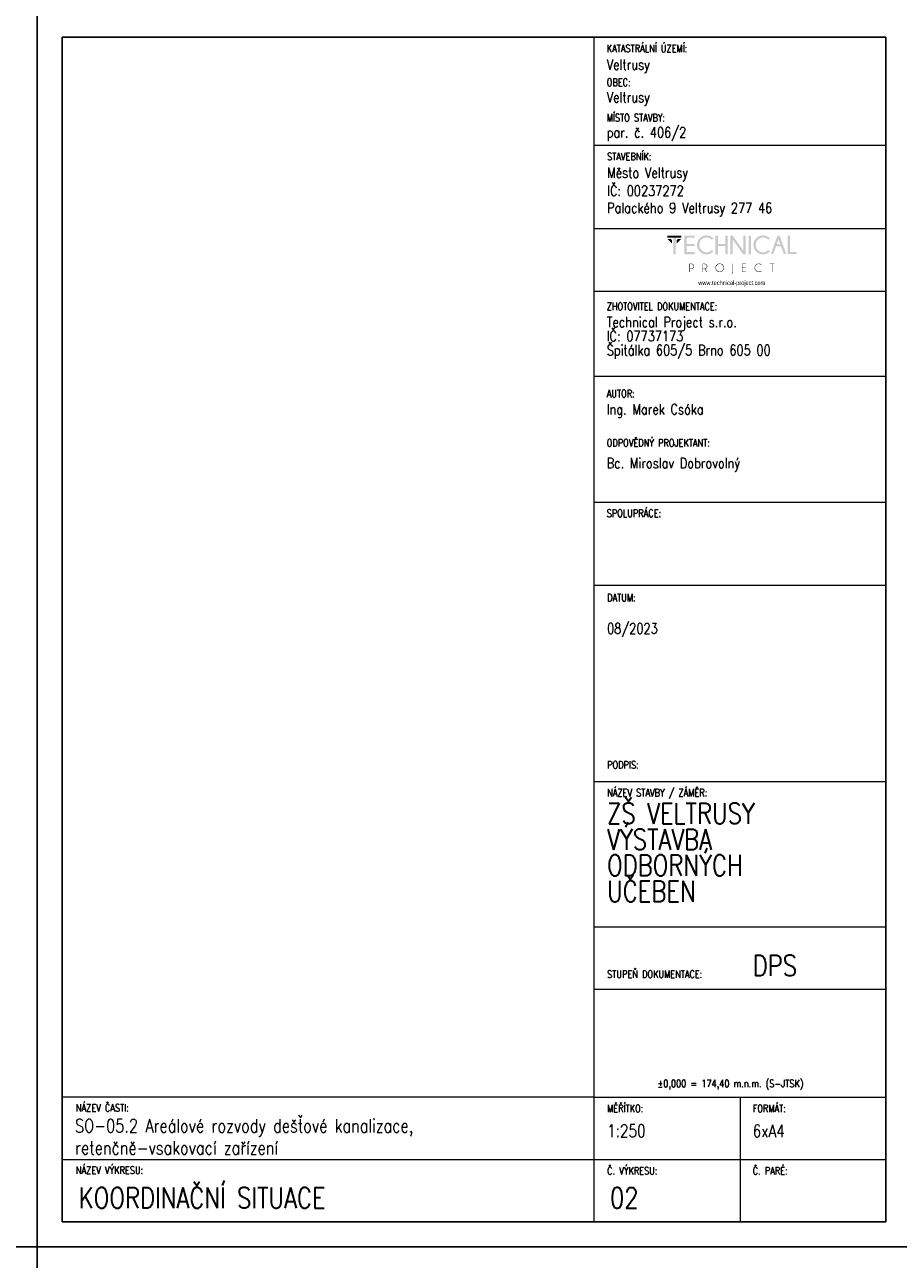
# Model space of a CAD drawing. Header units: millimetres. Extents: x -744 to 2301, y 2052 to 2943.
# Tile 7 of 31: x 408 to 618, y 2346 to 2643. Entities that reach past the tile are written whole.
import ezdxf

# ---------------------------------------------------------------- set-up
doc = ezdxf.new("R2010")
doc.units = ezdxf.units.MM
doc.header["$MEASUREMENT"] = 0
doc.layers.add('NETISK', color=7, linetype='Continuous', plot=False)
doc.layers.add('TP_01_Rozpiska', color=7, linetype='Continuous', lineweight=5)
doc.layers.add('Znojmoprojekt - Popisy.Znojmoprojekt', color=7, linetype='Continuous')
doc.styles.add('GENERATED_STYLE_4', font='arial.ttf')
doc.styles.add('ROMANS', font='romans.shx', dxfattribs={"width": 0.8})

# ---------------------------------------------------------------- blocks, each defined once
blk = doc.blocks.new('*U24')
for p, q in [((-210, 291), (-210, 297)), ((-204, 297), (-210, 297)), ((0, 297), (-210, 297)), ((-210, 297), (-210, 0)), ((0, 0), (0, 297)), ((-6, 297), (0, 297)), ((-6, 291), (-204, 291)), ((-204, 291), (-204, 6)), ((-6, 6), (-6, 291)), ((-210, 6), (-210, 0)), ((-204, 6), (-6, 6)), ((-210, 0), (0, 0))]:
    blk.add_line(p, q)
blk = doc.blocks.new('A$C01D51CA2')
at = {"layer": 'TP_01_Rozpiska'}
for points in [[(-45.09, 17.59), (-45.09, 16.91), (-40.45, 16.91), (-40.45, 17.59)], [(-45.09, 16.5), (-43.58, 14.97), (-43.58, 16.09), (-43.97, 16.5)], [(-43.15, 17.03), (-43.15, 11.39), (-42.38, 11.39), (-42.38, 17.03)], [(-40.45, 16.5), (-41.97, 14.97), (-41.97, 16.09), (-41.57, 16.5)], [(-36.03, 17.59), (-36.03, 16.91), (-38.63, 16.91), (-38.63, 14.83), (-36.03, 14.83), (-36.03, 14.15), (-38.63, 14.15), (-38.63, 12.08), (-36.03, 12.08), (-36.03, 11.39), (-39.4, 11.39), (-39.4, 17.59)], [(-28.26, 14.15), (-28.26, 11.39), (-29.05, 11.39), (-29.05, 17.59), (-28.26, 17.59), (-28.26, 14.83), (-25.73, 14.83), (-25.73, 17.59), (-24.94, 17.59), (-24.94, 11.39), (-25.73, 11.39), (-25.73, 14.15)], [(-23.29, 17.59), (-19.78, 12.64), (-19.78, 17.59), (-19, 17.59), (-19, 11.39), (-19.86, 11.39), (-23.29, 16.22), (-23.29, 11.39), (-24.07, 11.39), (-24.07, 17.59)], [(-18, 17.59), (-18, 11.39), (-17.23, 11.39), (-17.23, 17.59)], [(-4.92, 11.41), (-4.92, 17.59), (-4.14, 17.59), (-4.14, 12.08), (-1.91, 12.08), (-1.91, 11.41)], [(-18.85, 8.23), (-18.85, 8.07), (-20.1, 8.07), (-20.1, 6.92), (-18.85, 6.92), (-18.85, 6.76), (-20.1, 6.76), (-20.1, 5.6), (-18.85, 5.6), (-18.85, 5.44), (-20.25, 5.44), (-20.25, 8.23)], [(-10.06, 8.07), (-10.06, 5.44), (-10.22, 5.44), (-10.22, 8.07), (-10.93, 8.07), (-10.93, 8.23), (-9.35, 8.23), (-9.35, 8.07)]]:
    blk.add_hatch(color=256, dxfattribs=at).paths.add_polyline_path(points)
h = blk.add_hatch(color=256, dxfattribs=at)
edge = h.paths.add_edge_path()
edge.add_line((-30.26, 12.76), (-29.72, 12.28))
edge.add_spline(control_points=[(-29.72, 12.28), (-30.41, 11.65), (-31.18, 11.32), (-32.02, 11.32), (-32.02, 11.32), (-32.93, 11.32), (-33.68, 11.64), (-34.31, 12.26), (-34.31, 12.26), (-34.93, 12.89), (-35.23, 13.63), (-35.23, 14.5), (-35.23, 14.5), (-35.23, 15.35), (-34.93, 16.09), (-34.31, 16.72), (-34.31, 16.72), (-33.68, 17.36), (-32.93, 17.67), (-32.02, 17.67), (-32.02, 17.67), (-31.18, 17.67), (-30.41, 17.34), (-29.72, 16.7)], knot_values=[0, 0, 0, 0, 0.041667, 0.041667, 0.041667, 0.041767, 0.083333, 0.083333, 0.083333, 0.083433, 0.125, 0.125, 0.125, 0.1251, 0.166667, 0.166667, 0.166667, 0.166767, 0.208333, 0.208333, 0.208333, 0.208433, 1, 1, 1, 1], degree=3, periodic=0)
edge.add_line((-29.72, 16.7), (-30.26, 16.22))
edge.add_spline(control_points=[(-30.26, 16.22), (-30.82, 16.73), (-31.41, 16.98), (-32.02, 16.98), (-32.02, 16.98), (-32.68, 16.98), (-33.25, 16.73), (-33.73, 16.26), (-33.73, 16.26), (-34.21, 15.78), (-34.45, 15.19), (-34.45, 14.5), (-34.45, 14.5), (-34.45, 13.79), (-34.21, 13.22), (-33.73, 12.72), (-33.73, 12.72), (-33.25, 12.25), (-32.68, 12.02), (-32.02, 12.02), (-32.02, 12.02), (-31.41, 12.02), (-30.82, 12.26), (-30.26, 12.76)], knot_values=[0, 0, 0, 0, 0.041667, 0.041667, 0.041667, 0.041767, 0.083333, 0.083333, 0.083333, 0.083433, 0.125, 0.125, 0.125, 0.1251, 0.166667, 0.166667, 0.166667, 0.166767, 0.208333, 0.208333, 0.208333, 0.208433, 1, 1, 1, 1], degree=3, periodic=0)
h = blk.add_hatch(color=256, dxfattribs=at)
edge = h.paths.add_edge_path()
edge.add_line((-11.41, 12.76), (-10.87, 12.28))
edge.add_spline(control_points=[(-10.87, 12.28), (-11.56, 11.65), (-12.33, 11.32), (-13.17, 11.32), (-13.17, 11.32), (-14.07, 11.32), (-14.83, 11.64), (-15.45, 12.26), (-15.45, 12.26), (-16.08, 12.89), (-16.37, 13.63), (-16.37, 14.5), (-16.37, 14.5), (-16.37, 15.35), (-16.08, 16.09), (-15.45, 16.72), (-15.45, 16.72), (-14.83, 17.36), (-14.07, 17.67), (-13.17, 17.67), (-13.17, 17.67), (-12.33, 17.67), (-11.56, 17.34), (-10.87, 16.7)], knot_values=[0, 0, 0, 0, 0.041667, 0.041667, 0.041667, 0.041767, 0.083333, 0.083333, 0.083333, 0.083433, 0.125, 0.125, 0.125, 0.1251, 0.166667, 0.166667, 0.166667, 0.166767, 0.208333, 0.208333, 0.208333, 0.208433, 1, 1, 1, 1], degree=3, periodic=0)
edge.add_line((-10.87, 16.7), (-11.41, 16.22))
edge.add_spline(control_points=[(-11.41, 16.22), (-11.97, 16.73), (-12.56, 16.98), (-13.17, 16.98), (-13.17, 16.98), (-13.82, 16.98), (-14.4, 16.73), (-14.88, 16.26), (-14.88, 16.26), (-15.35, 15.78), (-15.6, 15.19), (-15.6, 14.5), (-15.6, 14.5), (-15.6, 13.79), (-15.35, 13.22), (-14.88, 12.72), (-14.88, 12.72), (-14.4, 12.25), (-13.82, 12.02), (-13.17, 12.02), (-13.17, 12.02), (-12.56, 12.02), (-11.97, 12.26), (-11.41, 12.76)], knot_values=[0, 0, 0, 0, 0.041667, 0.041667, 0.041667, 0.041767, 0.083333, 0.083333, 0.083333, 0.083433, 0.125, 0.125, 0.125, 0.1251, 0.166667, 0.166667, 0.166667, 0.166767, 0.208333, 0.208333, 0.208333, 0.208433, 1, 1, 1, 1], degree=3, periodic=0)
h = blk.add_hatch(color=256, dxfattribs=at)
h.paths.add_polyline_path([(-7.4, 14.65), (-7.99, 16.29), (-8.6, 14.65)])
h.paths.add_polyline_path([(-7.64, 17.59), (-5.41, 11.41), (-6.21, 11.41), (-7.15, 13.97), (-8.83, 13.97), (-9.78, 11.41), (-10.6, 11.41), (-8.33, 17.59)])
h = blk.add_hatch(color=256, dxfattribs=at)
edge = h.paths.add_edge_path()
edge.add_spline(control_points=[(-27.62, 8.12), (-27.98, 8.12), (-28.27, 7.99), (-28.52, 7.74), (-28.52, 7.74), (-28.77, 7.49), (-28.9, 7.2), (-28.9, 6.84), (-28.9, 6.84), (-28.9, 6.49), (-28.77, 6.2), (-28.52, 5.95), (-28.52, 5.95), (-28.27, 5.7), (-27.98, 5.57), (-27.62, 5.57), (-27.62, 5.57), (-27.27, 5.57), (-26.98, 5.7), (-26.73, 5.95), (-26.73, 5.95), (-26.47, 6.2), (-26.35, 6.49), (-26.35, 6.84), (-26.35, 6.84), (-26.35, 7.2), (-26.47, 7.49), (-26.73, 7.74), (-26.73, 7.74), (-26.98, 7.99), (-27.27, 8.12), (-27.62, 8.12)], knot_values=[0, 0, 0, 0, 0.03125, 0.03125, 0.03125, 0.03135, 0.0625, 0.0625, 0.0625, 0.0626, 0.09375, 0.09375, 0.09375, 0.09385, 0.125, 0.125, 0.125, 0.1251, 0.15625, 0.15625, 0.15625, 0.15635, 0.1875, 0.1875, 0.1875, 0.1876, 0.21875, 0.21875, 0.21875, 0.21885, 1, 1, 1, 1], degree=3, periodic=0)
edge = h.paths.add_edge_path()
edge.add_spline(control_points=[(-26.61, 7.86), (-26.33, 7.58), (-26.19, 7.23), (-26.19, 6.84), (-26.19, 6.84), (-26.19, 6.44), (-26.33, 6.11), (-26.61, 5.83), (-26.61, 5.83), (-26.89, 5.56), (-27.22, 5.41), (-27.62, 5.41), (-27.62, 5.41), (-28.01, 5.41), (-28.36, 5.56), (-28.64, 5.83), (-28.64, 5.83), (-28.91, 6.11), (-29.05, 6.44), (-29.05, 6.84), (-29.05, 6.84), (-29.05, 7.23), (-28.91, 7.58), (-28.64, 7.86), (-28.64, 7.86), (-28.36, 8.14), (-28.01, 8.28), (-27.62, 8.28), (-27.62, 8.28), (-27.22, 8.28), (-26.89, 8.14), (-26.61, 7.86)], knot_values=[0, 0, 0, 0, 0.03125, 0.03125, 0.03125, 0.03135, 0.0625, 0.0625, 0.0625, 0.0626, 0.09375, 0.09375, 0.09375, 0.09385, 0.125, 0.125, 0.125, 0.1251, 0.15625, 0.15625, 0.15625, 0.15635, 0.1875, 0.1875, 0.1875, 0.1876, 0.21875, 0.21875, 0.21875, 0.21885, 1, 1, 1, 1], degree=3, periodic=0)
h = blk.add_hatch(color=256, dxfattribs=at)
edge = h.paths.add_edge_path()
edge.add_line((-13.73, 5.88), (-13.61, 5.79))
edge.add_spline(control_points=[(-13.61, 5.79), (-13.87, 5.54), (-14.2, 5.41), (-14.56, 5.41), (-14.56, 5.41), (-14.96, 5.41), (-15.3, 5.56), (-15.58, 5.83), (-15.58, 5.83), (-15.86, 6.11), (-15.99, 6.44), (-15.99, 6.84), (-15.99, 6.84), (-15.99, 7.23), (-15.86, 7.58), (-15.58, 7.86), (-15.58, 7.86), (-15.3, 8.14), (-14.96, 8.27), (-14.56, 8.27), (-14.56, 8.27), (-14.2, 8.27), (-13.87, 8.15), (-13.61, 7.89)], knot_values=[0, 0, 0, 0, 0.041667, 0.041667, 0.041667, 0.041767, 0.083333, 0.083333, 0.083333, 0.083433, 0.125, 0.125, 0.125, 0.1251, 0.166667, 0.166667, 0.166667, 0.166767, 0.208333, 0.208333, 0.208333, 0.208433, 1, 1, 1, 1], degree=3, periodic=0)
edge.add_line((-13.61, 7.89), (-13.73, 7.79))
edge.add_spline(control_points=[(-13.73, 7.79), (-13.97, 8), (-14.25, 8.1), (-14.56, 8.1), (-14.56, 8.1), (-14.93, 8.1), (-15.22, 7.99), (-15.47, 7.74), (-15.47, 7.74), (-15.72, 7.49), (-15.85, 7.2), (-15.85, 6.84), (-15.85, 6.84), (-15.85, 6.49), (-15.72, 6.2), (-15.47, 5.95), (-15.47, 5.95), (-15.22, 5.7), (-14.93, 5.57), (-14.56, 5.57), (-14.56, 5.57), (-14.25, 5.57), (-13.97, 5.67), (-13.73, 5.88)], knot_values=[0, 0, 0, 0, 0.041667, 0.041667, 0.041667, 0.041767, 0.083333, 0.083333, 0.083333, 0.083433, 0.125, 0.125, 0.125, 0.1251, 0.166667, 0.166667, 0.166667, 0.166767, 0.208333, 0.208333, 0.208333, 0.208433, 1, 1, 1, 1], degree=3, periodic=0)
h = blk.add_hatch(color=256, dxfattribs=at)
edge = h.paths.add_edge_path()
edge.add_line((-37.56, 8.07), (-37.56, 6.57))
edge.add_line((-37.56, 6.57), (-37.08, 6.57))
edge.add_spline(control_points=[(-37.08, 6.57), (-36.89, 6.57), (-36.71, 6.64), (-36.56, 6.79), (-36.56, 6.79), (-36.41, 6.94), (-36.34, 7.12), (-36.34, 7.33), (-36.34, 7.33), (-36.34, 7.53), (-36.41, 7.71), (-36.56, 7.86), (-36.56, 7.86), (-36.71, 8), (-36.89, 8.07), (-37.08, 8.07)], knot_values=[0, 0, 0, 0, 0.0625, 0.0625, 0.0625, 0.0626, 0.125, 0.125, 0.125, 0.1251, 0.1875, 0.1875, 0.1875, 0.1876, 1, 1, 1, 1], degree=3, periodic=0)
edge.add_line((-37.08, 8.07), (-37.56, 8.07))
edge = h.paths.add_edge_path()
edge.add_line((-37.56, 6.41), (-37.56, 5.44))
edge.add_line((-37.56, 5.44), (-37.73, 5.44))
edge.add_line((-37.73, 5.44), (-37.73, 8.23))
edge.add_line((-37.73, 8.23), (-36.99, 8.23))
edge.add_spline(control_points=[(-36.99, 8.23), (-36.77, 8.2), (-36.59, 8.12), (-36.44, 7.97), (-36.44, 7.97), (-36.28, 7.79), (-36.18, 7.58), (-36.18, 7.33), (-36.18, 7.33), (-36.18, 7.07), (-36.28, 6.85), (-36.44, 6.67), (-36.44, 6.67), (-36.62, 6.51), (-36.84, 6.41), (-37.08, 6.41)], knot_values=[0, 0, 0, 0, 0.0625, 0.0625, 0.0625, 0.0626, 0.125, 0.125, 0.125, 0.1251, 0.1875, 0.1875, 0.1875, 0.1876, 1, 1, 1, 1], degree=3, periodic=0)
edge.add_line((-37.08, 6.41), (-37.56, 6.41))
h = blk.add_hatch(color=256, dxfattribs=at)
edge = h.paths.add_edge_path()
edge.add_line((-33.17, 8.07), (-33.17, 6.57))
edge.add_line((-33.17, 6.57), (-32.71, 6.57))
edge.add_spline(control_points=[(-32.71, 6.57), (-32.5, 6.57), (-32.32, 6.64), (-32.17, 6.79), (-32.17, 6.79), (-32.02, 6.94), (-31.96, 7.12), (-31.96, 7.33), (-31.96, 7.33), (-31.96, 7.53), (-32.02, 7.71), (-32.17, 7.86), (-32.17, 7.86), (-32.32, 8), (-32.5, 8.07), (-32.71, 8.07)], knot_values=[0, 0, 0, 0, 0.0625, 0.0625, 0.0625, 0.0626, 0.125, 0.125, 0.125, 0.1251, 0.1875, 0.1875, 0.1875, 0.1876, 1, 1, 1, 1], degree=3, periodic=0)
edge.add_line((-32.71, 8.07), (-33.17, 8.07))
edge = h.paths.add_edge_path()
edge.add_line((-32.66, 6.41), (-33.17, 6.41))
edge.add_line((-33.17, 6.41), (-33.17, 5.44))
edge.add_line((-33.17, 5.44), (-33.34, 5.44))
edge.add_line((-33.34, 5.44), (-33.34, 8.23))
edge.add_line((-33.34, 8.23), (-32.61, 8.23))
edge.add_spline(control_points=[(-32.61, 8.23), (-32.4, 8.2), (-32.22, 8.12), (-32.07, 7.97), (-32.07, 7.97), (-31.89, 7.79), (-31.79, 7.58), (-31.79, 7.33), (-31.79, 7.33), (-31.79, 7.07), (-31.89, 6.85), (-32.07, 6.69), (-32.07, 6.69), (-32.19, 6.56), (-32.33, 6.48), (-32.48, 6.44)], knot_values=[0, 0, 0, 0, 0.0625, 0.0625, 0.0625, 0.0626, 0.125, 0.125, 0.125, 0.1251, 0.1875, 0.1875, 0.1875, 0.1876, 1, 1, 1, 1], degree=3, periodic=0)
edge.add_line((-32.48, 6.44), (-31.84, 5.44))
edge.add_line((-31.84, 5.44), (-32.04, 5.44))
edge.add_line((-32.04, 5.44), (-32.66, 6.41))
h = blk.add_hatch(color=256, dxfattribs=at)
edge = h.paths.add_edge_path()
edge.add_spline(control_points=[(-23.19, 5.39), (-23.19, 5.24), (-23.24, 5.13), (-23.34, 5.05), (-23.34, 5.05), (-23.44, 4.95), (-23.56, 4.9), (-23.69, 4.9)], knot_values=[0, 0, 0, 0, 0.125, 0.125, 0.125, 0.1251, 1, 1, 1, 1], degree=3, periodic=0)
edge.add_line((-23.69, 4.9), (-23.69, 5.05))
edge.add_spline(control_points=[(-23.69, 5.05), (-23.59, 5.05), (-23.52, 5.08), (-23.44, 5.14), (-23.44, 5.14), (-23.39, 5.21), (-23.36, 5.29), (-23.36, 5.41)], knot_values=[0, 0, 0, 0, 0.125, 0.125, 0.125, 0.1251, 1, 1, 1, 1], degree=3, periodic=0)
edge.add_line((-23.36, 5.41), (-23.36, 8.23))
edge.add_line((-23.36, 8.23), (-23.19, 8.23))
edge.add_line((-23.19, 8.23), (-23.19, 5.39))
at = {"layer": 'Znojmoprojekt - Popisy.Znojmoprojekt', "color": 7, "linetype": 'Continuous', "lineweight": 13, "insert": (-23.61, 1.59), "char_height": 1.5, "width": 19.5072, "attachment_point": 5, "style": 'GENERATED_STYLE_4'}
blk.add_mtext('\\A1;{\\fBahnschrift Light|b0|i0|c238|p34;\\W0.75;www.technical-project.com}', dxfattribs=at)

msp = doc.modelspace()

# ---------------------------------------------------------------- linework, layer by layer
at = {"layer": 'TP_01_Rozpiska'}
for p, q in [((544.88, 2354.81), (544.88, 2639.81)), ((544.88, 2639.81), (614.98, 2639.81)), ((544.88, 2613.81), (614.98, 2613.81)), ((544.88, 2593.81), (614.88, 2593.81)), ((544.88, 2578.74), (614.88, 2578.74)), ((544.88, 2558.29), (614.88, 2558.29)), ((544.88, 2527.98), (614.88, 2527.98)), ((544.88, 2507.98), (614.88, 2507.98)), ((544.88, 2460.78), (614.98, 2460.78)), ((544.88, 2425.78), (614.98, 2425.78)), ((544.88, 2384.81), (416.98, 2384.81)), ((416.98, 2354.81), (416.98, 2384.81)), ((544.88, 2384.81), (614.98, 2384.81)), ((579.98, 2384.81), (579.98, 2354.81)), ((416.98, 2369.81), (614.98, 2369.81))]:
    msp.add_line(p, q, dxfattribs=at)
at = {"layer": 'TP_01_Rozpiska', "color": 7, "linetype": 'Continuous', "lineweight": 13}
msp.add_line((544.88, 2410.78), (614.98, 2410.78), dxfattribs=at)

# ---------------------------------------------------------------- block references
at = {"xscale": 0.7200000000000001, "yscale": 0.7200000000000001, "zscale": 0.7200000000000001}
msp.add_blockref('A$C01D51CA2', (594.95, 2579.4), dxfattribs=at)
at = {"layer": 'NETISK'}
for p in [(410.98, 2348.81), (620.98, 2348.81), (410.98, 2051.81), (620.98, 2051.81)]:
    msp.add_blockref('*U24', p, dxfattribs=at)

# ---------------------------------------------------------------- texts
at = {"color": 7, "linetype": 'Continuous', "lineweight": 0, "char_height": 1.8, "attachment_point": 1, "style": 'ROMANS'}
for s, insert in [('\\A1;KATASTRÁLNÍ ÚZEMÍ:', (547.88, 2638)), ('\\A1;OBEC:', (547.88, 2629.84)), ('\\A1;MÍSTO STAVBY:', (547.88, 2621.33)), ('\\A1;STAVEBNÍK:', (547.98, 2612)), ('\\A1;ZHOTOVITEL DOKUMENTACE:', (547.88, 2575.94)), ('\\A1;AUTOR:', (547.88, 2554.96)), ('\\A1;ODPOVĚDNÝ PROJEKTANT:', (547.88, 2543.1)), ('\\A1;SPOLUPRÁCE:', (547.88, 2526.17)), ('\\A1;DATUM:', (547.98, 2505.88)), ('\\A1;PODPIS:', (547.98, 2465.66)), ('\\A1;NÁZEV STAVBY / ZÁMĚR:', (547.98, 2458.97)), ('\\A1;STUPEŇ DOKUMENTACE:', (547.98, 2415.3)), ('\\A1;±0,000 = 174,40 m.n.m. (S-JTSK)', (560.12, 2388.98)), ('\\A1;NÁZEV ČASTI:', (420.29, 2383.14)), ('\\A1;{\\Fromand|c238;MĚŘÍTKO:}', (547.98, 2383)), ('\\A1;FORMÁT:', (582.98, 2383)), ('\\A1;NÁZEV VÝKRESU:', (420.29, 2368.14)), ('\\A1;{\\Fromand|c238;Č. VÝKRESU:}', (547.98, 2368)), ('\\A1;{\\Fromand|c238;Č. PARÉ:}', (582.98, 2368))]:
    msp.add_mtext(s, dxfattribs=dict(at, insert=insert))
at = {"color": 7, "linetype": 'Continuous', "lineweight": 25, "style": 'ROMANS'}
for s, insert, char_height, attachment_point in [('\\A1;Veltrusy', (547.88, 2631.12), 2.5, 7), ('\\A1;Veltrusy', (547.88, 2623.26), 2.5, 7), ('\\A1;par. č. 406/2', (547.88, 2614.81), 2.5, 7), ('\\A1;Město Veltrusy', (547.98, 2605.12), 2.5, 7), ('\\A1;IČ: 00237272', (547.98, 2601.6), 2.5, 7), ('\\A1;Palackého 9 Veltrusy 277 46', (547.98, 2596.65), 2.5, 7), ('\\A1;Ing. Marek Csóka', (547.88, 2551.54), 2.5, 1), ('\\A1;08/2023', (547.98, 2498.8), 2.5, 1), ('\\A1;DPS', (582.98, 2418.96), 5, 1), ('\\A1;SO-05.2 Areálové rozvody dešťové kanalizace,\\Pretenčně-vsakovací zařízení', (420.07, 2379.55), 3.2, 1), ('\\A1;1:250', (547.98, 2378.21), 3, 1), ('\\A1;6xA4', (582.98, 2378.19), 3, 1), ('\\A1;KOORDINAČNÍ SITUACE', (420.96, 2363.08), 5, 1), ('\\A1;02', (548.68, 2363.08), 5, 1)]:
    msp.add_mtext(s, dxfattribs=dict(at, insert=insert, char_height=char_height, attachment_point=attachment_point))
at = {"color": 7, "linetype": 'Continuous', "lineweight": 25, "char_height": 2.5, "attachment_point": 1, "style": 'ROMANS'}
for s, insert, line_spacing_factor in [('\\A1;Technical Project s.r.o.\\PIČ: 07737173\\PŠpitálka 605/5 Brno 605 00', (547.88, 2572.52), 0.811616), ('\\A1;Bc. Miroslav Dobrovolný', (547.88, 2538.59), 0.783211)]:
    msp.add_mtext(s, dxfattribs=dict(at, insert=insert, line_spacing_factor=line_spacing_factor))
at = {"color": 7, "linetype": 'Continuous', "lineweight": 25, "insert": (547.98, 2455.57), "char_height": 5, "width": 48.0061, "attachment_point": 1, "line_spacing_factor": 0.75, "style": 'ROMANS'}
msp.add_mtext('\\A1;ZŠ VELTRUSY  VÝSTAVBA \\PODBORNÝCH \\PUČEBEN', dxfattribs=at)

doc.saveas('drawing.dxf')
